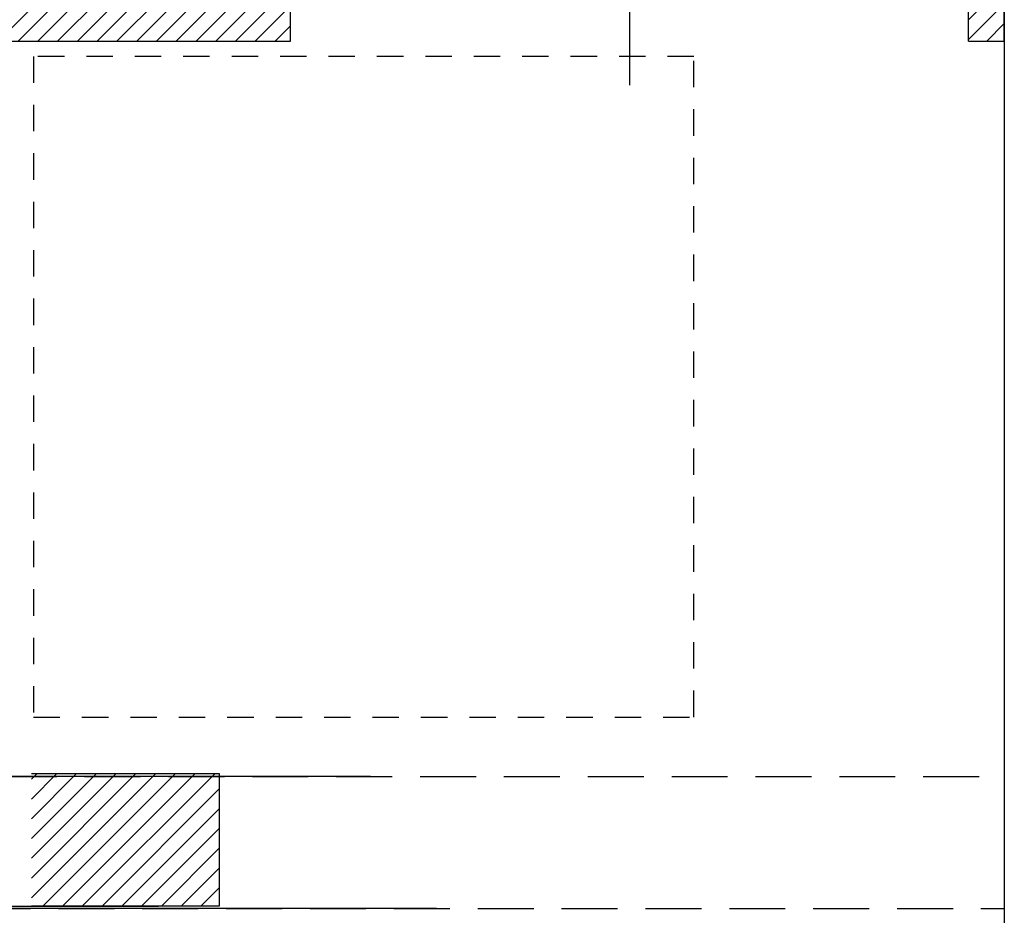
# Model space of a CAD drawing. Header units: inches. Extents: x 18487 to 24863, y 1480 to 5771.
# Tile 17 of 51: x 21899 to 22122, y 2922 to 3125. Entities that reach past the tile are written whole.
import ezdxf
from ezdxf.enums import TextEntityAlignment as Align

# ---------------------------------------------------------------- set-up
doc = ezdxf.new("R2010")
doc.units = ezdxf.units.IN
doc.header["$MEASUREMENT"] = 0
doc.linetypes.add('DASHED', pattern=[19.05, 12.7, -6.35])
doc.linetypes.add('Przerywana 2 (2)', pattern=[11, 6, -5])
for name, color, linetype in [('_T sciany', 7, 'Continuous'), ('AA_PRZ_SCIANY_030', 7, 'Continuous'), ('AA_PRZERYWANE', 7, 'Continuous'), ('ArchiCAD', 7, 'Continuous'), ('Window-Door Markers', 7, 'Continuous')]:
    doc.layers.add(name, color=color, linetype=linetype)
doc.styles.add('GENERATED_STYLE_16', font='txt')
doc.styles.add('GENERATED_STYLE_17', font='arial.ttf')
pattern_1 = [(45, (0, 0), (-2.24506403, 2.24506403), [])]

# ---------------------------------------------------------------- blocks, each defined once
blk = doc.blocks.new('WALL_624', base_point=(21901.3, 2939.19))
at = {"layer": '_T sciany'}
h = blk.add_hatch(dxfattribs=at)
h.set_pattern_fill('ANSI31', color=5, style=0, pattern_type=2)
h.set_pattern_definition(pattern_1)
h.paths.add_polyline_path([(21901.3, 2924.19), (21944.06, 2924.19), (21944.06, 2954.19), (21901.3, 2954.19)], flags=0)
at = {"layer": '_T sciany', "color": 5, "linetype": 'Continuous'}
for p, q in [((21944.06, 2954.19), (21901.3, 2954.19)), ((21944.06, 2924.19), (21944.06, 2954.19)), ((21901.3, 2924.19), (21944.06, 2924.19))]:
    blk.add_line(p, q, dxfattribs=at)
blk = doc.blocks.new('Window-Door Marker - 70_4790')
at = {"layer": 'ArchiCAD', "color": 140, "linetype": 'Continuous'}
blk.add_line((0, -100), (0, 10), dxfattribs=at)
blk = doc.blocks.new('WALL_642', base_point=(22122.3, 3133.07))
at = {"layer": '_T sciany'}
h = blk.add_hatch(dxfattribs=at)
h.set_pattern_fill('ANSI31', color=5, style=0, pattern_type=2)
h.set_pattern_definition(pattern_1)
h.paths.add_polyline_path([(21515.68, 3145.57), (21490.68, 3120.57), (21960.14, 3120.57), (21960.14, 3145.57)], flags=0)
h = blk.add_hatch(dxfattribs=at)
h.set_pattern_fill('ANSI31', color=5, style=0, pattern_type=2)
h.set_pattern_definition(pattern_1)
h.paths.add_polyline_path([(22114.14, 3145.57), (22114.14, 3120.57), (22122.3, 3120.57), (22122.3, 3145.57)], flags=0)
at = {"layer": '_T sciany', "color": 5, "linetype": 'Continuous'}
for p, q in [((21960.14, 3120.57), (21960.14, 3145.57)), ((22114.14, 3120.57), (22114.14, 3145.57)), ((22122.3, 3120.57), (22122.3, 3145.57)), ((21490.68, 3120.57), (21960.14, 3120.57)), ((22114.14, 3120.57), (22122.3, 3120.57))]:
    blk.add_line(p, q, dxfattribs=at)
at = {"layer": 'Window-Door Markers'}
ref = blk.add_blockref('Window-Door Marker - 70_4790', (22037.14, 3120.57), dxfattribs=dict(at, rotation=180))
ref.add_attrib('AC_WIDO_A_SIZE', '140', dxfattribs={"color": 255, "height": 10, "rotation": 90, "style": 'GENERATED_STYLE_17'}).set_placement((22035.1, 3172.8), align=Align.BOTTOM_LEFT)
ref.add_attrib('AC_WIDO_B_SIZE', '240', dxfattribs={"color": 255, "height": 10, "rotation": 90, "style": 'GENERATED_STYLE_17'}).set_placement((22055.1, 3172.8), align=Align.BOTTOM_LEFT)
blk = doc.blocks.new('WALL_669', base_point=(21901.3, 2939.19))
at = {"layer": '_T sciany'}
h = blk.add_hatch(dxfattribs=at)
h.set_pattern_fill('ANSI31', color=5, style=0, pattern_type=2)
h.set_pattern_definition(pattern_1)
h.paths.add_polyline_path([(21901.3, 2924.19), (21944.06, 2924.19), (21944.06, 2954.19), (21901.3, 2954.19)], flags=0)
at = {"layer": '_T sciany', "color": 5, "linetype": 'Continuous'}
for p, q in [((21944.06, 2954.19), (21901.3, 2954.19)), ((21944.06, 2924.19), (21944.06, 2954.19)), ((21901.3, 2924.19), (21944.06, 2924.19))]:
    blk.add_line(p, q, dxfattribs=at)

msp = doc.modelspace()

# ---------------------------------------------------------------- linework, layer by layer
at = {"layer": '_T sciany', "color": 161, "linetype": 'Przerywana 2 (2)'}
for p, q in [((22051.8, 3117.09), (21901.8, 3117.09)), ((21901.8, 3117.09), (21901.8, 2967.09)), ((22051.8, 3117.09), (21901.8, 3117.09)), ((21901.8, 3117.09), (21901.8, 2967.09)), ((22051.8, 2967.09), (22051.8, 3117.09)), ((22051.8, 2967.09), (22051.8, 3117.09)), ((21901.8, 2967.09), (22051.8, 2967.09)), ((21901.8, 2967.09), (22051.8, 2967.09))]:
    msp.add_line(p, q, dxfattribs=at)
at = {"layer": '_T sciany', "color": 150, "linetype": 'Continuous'}
msp.add_line((21832.1, 2924.17), (21930.16, 2924.17), dxfattribs=at)
at = {"layer": 'AA_PRZ_SCIANY_030', "color": 252, "linetype": 'Continuous'}
for p, q in [((22122.3, 3229.57), (22122.3, 2905.57)), ((21978.3, 2953.57), (21875.3, 2953.57)), ((21993.3, 2923.57), (21875.3, 2923.57))]:
    msp.add_line(p, q, dxfattribs=at)
at = {"layer": 'AA_PRZERYWANE', "color": 252, "linetype": 'DASHED'}
for p, q in [((21875.3, 2953.57), (22122.3, 2953.57)), ((21850.3, 2923.57), (22122.3, 2923.57))]:
    msp.add_line(p, q, dxfattribs=at)

# ---------------------------------------------------------------- block references
at = {"layer": '_T sciany', "color": 5}
for name, p in [('WALL_642', (22122.3, 3133.07)), ('WALL_624', (21901.3, 2939.19)), ('WALL_669', (21901.3, 2939.19))]:
    msp.add_blockref(name, p, dxfattribs=at)

doc.saveas('drawing.dxf')
